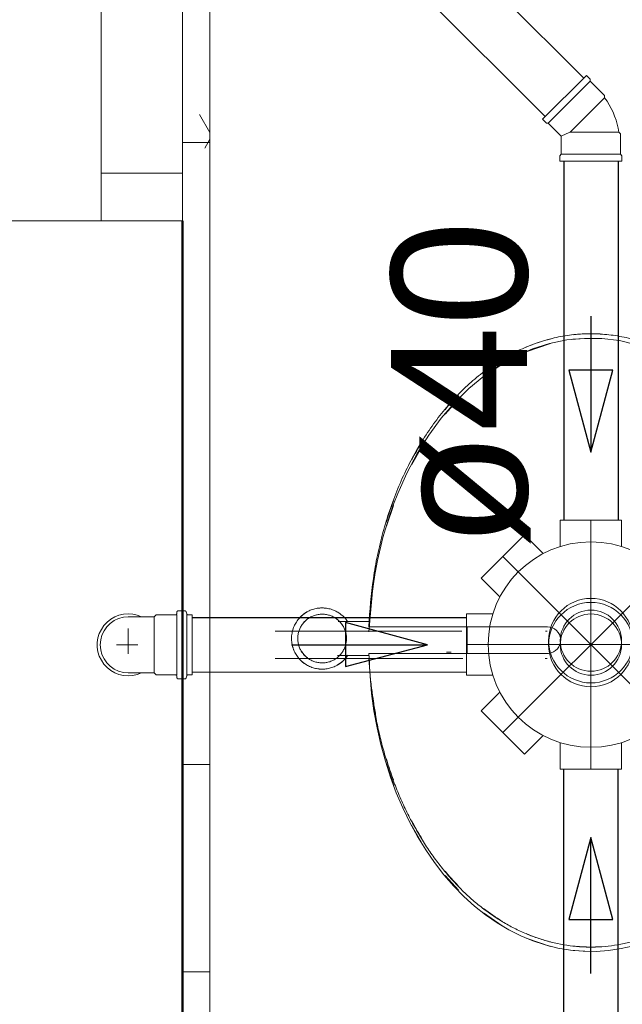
# Model space of a CAD drawing. Header units: millimetres. Extents: x 567 to 934, y -1 to 364.
# Tile 121 of 256: x 617.68 to 618.565, y 104.932 to 106.38. Entities that reach past the tile are written whole.
import ezdxf

# ---------------------------------------------------------------- set-up
doc = ezdxf.new("R2010")
doc.units = ezdxf.units.MM
doc.header["$MEASUREMENT"] = 0
doc.linetypes.add('DASHDOT', pattern=[2.54, 1.27, -0.635, 0, -0.635])
doc.linetypes.add('NULL', pattern=[0])
for name, color, linetype, lineweight in [('A-GENM', 7, 'Continuous', 13), ('A-GLAZ', 7, 'Continuous', 13), ('A-GLAZ-SILL', 7, 'Continuous', 13), ('A-WALL', 7, 'Continuous', 25), ('Metais - Celite', 7, 'Continuous', 13), ('Peças hidrossanitárias', 7, 'Continuous', 13), ('Simbolos', 14, 'Continuous', 20), ('Simbolos_int', 14, 'Continuous', 15), ('TQ-Condutos', 14, 'Continuous', 25), ('TQ-Sentido conduto', 14, 'Continuous', 30), ('TQ-Textos conduto', 7, 'Continuous', 9)]:
    doc.layers.add(name, color=color, linetype=linetype, lineweight=lineweight)
doc.layers.add('ARQ FINA', color=8, linetype='Continuous')
doc.styles.add('Arial', font='arial.ttf')

msp = doc.modelspace()

# ---------------------------------------------------------------- linework, layer by layer
at = {"layer": 'A-GENM', "color": 8}
msp.add_line((617.9591, 103.2972), (617.9591, 107.6372), dxfattribs=at)
at = {"layer": 'A-GENM', "color": 8, "linetype": 'Continuous'}
for p, q in [((617.9591, 106.2138), (617.9438, 106.2402)), ((617.9191, 106.1992), (617.9591, 106.1992)), ((617.9591, 106.2041), (617.9515, 106.1909)), ((617.9191, 105.2848), (617.9591, 105.2848)), ((617.9191, 104.98), (617.9591, 104.98))]:
    msp.add_line(p, q, dxfattribs=at)
at = {"layer": 'A-GENM', "color": 8}
for points in [[(618.493, 105.9166), (618.5017, 105.9176), (618.5104, 105.9181), (618.5191, 105.9181)], [(618.5191, 105.9181), (618.5236, 105.9181), (618.5282, 105.9179), (618.5327, 105.9177)], [(618.4241, 105.8983), (618.4359, 105.9033), (618.4478, 105.9074), (618.4599, 105.9105)], [(618.3613, 105.8613), (618.3703, 105.8682), (618.3795, 105.8745), (618.3889, 105.8802)], [(618.3047, 105.8062), (618.311, 105.8139), (618.3176, 105.8212), (618.3243, 105.8282)], [(618.2556, 105.7321), (618.2602, 105.7409), (618.265, 105.7494), (618.2701, 105.7576)], [(618.2699, 105.177), (618.265, 105.1851), (618.2602, 105.1935), (618.2557, 105.202)], [(618.3241, 105.1064), (618.3174, 105.1133), (618.311, 105.1205), (618.3047, 105.128)], [(618.3886, 105.0543), (618.3793, 105.0599), (618.3702, 105.0662), (618.3612, 105.0731)], [(618.4596, 105.0239), (618.4475, 105.027), (618.4356, 105.0311), (618.4238, 105.0361)], [(618.5191, 105.0163), (618.5103, 105.0163), (618.5014, 105.0168), (618.4926, 105.0178)], [(618.5324, 105.0166), (618.528, 105.0164), (618.5235, 105.0163), (618.5191, 105.0163)]]:
    msp.add_open_spline(points, degree=3, dxfattribs=at)
for points, knots in [([(618.2182, 105.6407), (618.2185, 105.6415), (618.2218, 105.6523), (618.2254, 105.6629), (618.229, 105.6725)], [-1.18384059, -1.18384059, -1.18384059, -1.18384059, -1.17809725, -1.10750882, -1.10750882, -1.10750882, -1.10750882]), ([(618.1971, 105.5389), (618.1978, 105.5449), (618.1995, 105.5577), (618.2016, 105.5703), (618.2028, 105.5768)], [-1.41452076, -1.41452076, -1.41452076, -1.41452076, -1.37444679, -1.33032785, -1.33032785, -1.33032785, -1.33032785]), ([(618.2027, 105.3579), (618.2016, 105.3643), (618.1995, 105.3768), (618.1978, 105.3894), (618.1971, 105.3954)], [-1.81045496, -1.81045496, -1.81045496, -1.81045496, -1.76714587, -1.72714403, -1.72714403, -1.72714403, -1.72714403]), ([(618.2288, 105.2622), (618.2253, 105.2717), (618.2218, 105.2821), (618.2185, 105.2927), (618.2183, 105.2935)], [-2.03328374, -2.03328374, -2.03328374, -2.03328374, -1.96349541, -1.95808616, -1.95808616, -1.95808616, -1.95808616])]:
    msp.add_open_spline(points, degree=3, knots=knots, dxfattribs=at)
at = {"layer": 'A-GLAZ', "color": 8}
for p, q in [((617.7991, 106.0842), (617.7991, 110.2242)), ((617.7991, 106.1542), (617.9191, 106.1542)), ((617.9191, 106.1542), (617.9191, 106.0842)), ((617.6391, 106.0842), (617.7991, 106.0842)), ((617.9191, 106.0842), (617.7991, 106.0842))]:
    msp.add_line(p, q, dxfattribs=at)
at = {"layer": 'A-GLAZ-SILL', "color": 8}
msp.add_line((617.9191, 107.1092), (617.9191, 106.1542), dxfattribs=at)
at = {"layer": 'A-WALL', "color": 8, "lineweight": 50}
msp.add_line((617.9191, 103.2942), (617.9191, 106.0842), dxfattribs=at)
at = {"layer": 'ARQ FINA', "lineweight": 5}
for points in [[(618.5863, 105.9019), (618.5609, 105.9079), (618.5353, 105.911), (618.5095, 105.9113), (618.4838, 105.9089), (618.4584, 105.9037), (618.4333, 105.8957), (618.4087, 105.885), (618.3849, 105.8717), (618.3618, 105.8558), (618.3397, 105.8374), (618.3189, 105.8168), (618.2991, 105.7938), (618.2808, 105.7688), (618.264, 105.742), (618.2487, 105.7133), (618.2351, 105.6831), (618.229, 105.6675), (618.2234, 105.6516), (618.2133, 105.6187), (618.2053, 105.5849), (618.1992, 105.5507), (618.1929, 105.4799)], [(618.4238, 105.8917), (618.4596, 105.9039)], [(618.4926, 105.9101), (618.5191, 105.9116)], [(618.5191, 105.9116), (618.5324, 105.9112)], [(618.3612, 105.8547), (618.3886, 105.8735)], [(618.3047, 105.7998), (618.3241, 105.8214)], [(618.2557, 105.7258), (618.2699, 105.7508)], [(618.2183, 105.6343), (618.219, 105.6366), (618.2288, 105.6656)], [(618.1971, 105.5324), (618.1995, 105.5505), (618.2027, 105.57)], [(618.3294, 105.4807), (618.3276, 105.4807), (618.32, 105.4807), (618.3124, 105.4807), (618.3047, 105.4807), (618.2969, 105.4807), (618.2891, 105.4807), (618.2812, 105.4807), (618.2732, 105.4807), (618.2652, 105.4807), (618.2572, 105.4807), (618.2492, 105.4807), (618.2413, 105.4807), (618.2333, 105.4807), (618.2254, 105.4807), (618.2175, 105.4807), (618.2096, 105.4807), (618.2019, 105.4807), (618.1942, 105.4807), (618.1867, 105.4807), (618.1792, 105.4807), (618.1719, 105.4807), (618.1647, 105.4807), (618.1576, 105.4807), (618.1507, 105.4807), (618.1439, 105.4807), (618.1374, 105.4807), (618.131, 105.4807), (618.1248, 105.4807), (618.1189, 105.4807), (618.1131, 105.4807), (618.1076, 105.4807), (618.1023, 105.4807), (618.0973, 105.4807), (618.0925, 105.4807), (618.088, 105.4807), (618.0837, 105.4807), (618.0797, 105.4807), (618.076, 105.4807), (618.0726, 105.4807), (618.0695, 105.4807), (618.0666, 105.4807), (618.0641, 105.4807), (618.0619, 105.4807), (618.06, 105.4807), (618.0584, 105.4807), (618.0571, 105.4807), (618.0561, 105.4807), (618.0555, 105.4807), (618.0551, 105.4807), (618.0551, 105.4807)], [(618.4549, 105.4807), (618.4544, 105.4807), (618.4537, 105.4807), (618.4525, 105.4807)], [(618.0551, 105.4407), (618.0552, 105.4407), (618.0557, 105.4407), (618.0565, 105.4407), (618.0576, 105.4407), (618.0591, 105.4407), (618.0608, 105.4407), (618.0629, 105.4407), (618.0652, 105.4407), (618.0679, 105.4407), (618.0709, 105.4407), (618.0741, 105.4407), (618.0777, 105.4407), (618.0815, 105.4407), (618.0856, 105.4407), (618.09, 105.4407), (618.0947, 105.4407), (618.0996, 105.4407), (618.1047, 105.4407), (618.1101, 105.4407), (618.1157, 105.4407), (618.1216, 105.4407), (618.1277, 105.4407), (618.1339, 105.4407), (618.1404, 105.4407), (618.147, 105.4407), (618.1538, 105.4407), (618.1608, 105.4407), (618.168, 105.4407), (618.1752, 105.4407), (618.1826, 105.4407), (618.1901, 105.4407), (618.1977, 105.4407), (618.2055, 105.4407), (618.2132, 105.4407), (618.2211, 105.4407), (618.229, 105.4407), (618.237, 105.4407), (618.2449, 105.4407), (618.2529, 105.4407), (618.2609, 105.4407), (618.2689, 105.4407), (618.2769, 105.4407), (618.2848, 105.4407), (618.2927, 105.4407), (618.3005, 105.4407), (618.3083, 105.4407), (618.3159, 105.4407), (618.3235, 105.4407), (618.331, 105.4407)], [(618.1929, 105.4407), (618.1968, 105.3889), (618.2003, 105.3636), (618.2048, 105.3387), (618.2104, 105.3141), (618.217, 105.2898), (618.2246, 105.2661), (618.2331, 105.2432), (618.2426, 105.2209), (618.253, 105.1994), (618.2644, 105.1787), (618.2764, 105.159), (618.2893, 105.1404), (618.3031, 105.1226), (618.3175, 105.106), (618.3325, 105.0907), (618.3481, 105.0766), (618.3644, 105.0636), (618.3812, 105.052), (618.3983, 105.0417), (618.4159, 105.0329), (618.4338, 105.0254), (618.4521, 105.0194), (618.4705, 105.0148), (618.489, 105.0117), (618.5078, 105.0101), (618.5266, 105.0099), (618.5452, 105.0112), (618.5638, 105.014), (618.5823, 105.0183)], [(618.4518, 105.4407), (618.4531, 105.4407), (618.4541, 105.4407), (618.4547, 105.4407), (618.455, 105.4407)], [(618.2028, 105.351), (618.1995, 105.3708), (618.1971, 105.389)], [(618.229, 105.2554), (618.219, 105.2847), (618.2182, 105.2871)], [(618.2701, 105.1702), (618.2556, 105.1957)], [(618.3243, 105.0997), (618.3047, 105.1216)], [(618.3889, 105.0476), (618.3613, 105.0665)], [(618.4599, 105.0173), (618.4241, 105.0295)], [(618.5191, 105.0098), (618.493, 105.0112)], [(618.5327, 105.0101), (618.5191, 105.0098)]]:
    msp.add_lwpolyline(points, dxfattribs=at)
for radius in [0.0621, 0.045]:
    msp.add_circle((618.5191, 105.461), radius, dxfattribs=at)
at = {"layer": 'Metais - Celite', "color": 8}
for p, q in [((618.1049, 105.5106), (618.1033, 105.5098)), ((618.1066, 105.5114), (618.1049, 105.5106)), ((618.1082, 105.5121), (618.1066, 105.5114)), ((618.1099, 105.5127), (618.1082, 105.5121)), ((618.1117, 105.5132), (618.1099, 105.5127)), ((618.1134, 105.5136), (618.1117, 105.5132)), ((618.1152, 105.514), (618.1134, 105.5136)), ((618.1169, 105.5144), (618.1152, 105.514)), ((618.1187, 105.5146), (618.1169, 105.5144)), ((618.1205, 105.5148), (618.1187, 105.5146)), ((618.1223, 105.5149), (618.1205, 105.5148)), ((618.1241, 105.5149), (618.1223, 105.5149)), ((618.1251, 105.5149), (618.1241, 105.5149)), ((618.1269, 105.5148), (618.1251, 105.5149)), ((618.1287, 105.5147), (618.1269, 105.5148)), ((618.1305, 105.5145), (618.1287, 105.5147)), ((618.1322, 105.5142), (618.1305, 105.5145)), ((618.134, 105.5138), (618.1322, 105.5142)), ((618.1357, 105.5134), (618.134, 105.5138)), ((618.1375, 105.5129), (618.1357, 105.5134)), ((618.1392, 105.5123), (618.1375, 105.5129)), ((618.1409, 105.5117), (618.1392, 105.5123)), ((618.1425, 105.511), (618.1409, 105.5117)), ((618.1441, 105.5102), (618.1425, 105.511)), ((618.0883, 105.4972), (618.0872, 105.4957)), ((618.0894, 105.4986), (618.0883, 105.4972)), ((618.0906, 105.5), (618.0894, 105.4986)), ((618.0918, 105.5013), (618.0906, 105.5)), ((618.0931, 105.5026), (618.0918, 105.5013)), ((618.0944, 105.5038), (618.0931, 105.5026)), ((618.0958, 105.5049), (618.0944, 105.5038)), ((618.0972, 105.506), (618.0958, 105.5049)), ((618.0987, 105.5071), (618.0972, 105.506)), ((618.0994, 105.4959), (618.0984, 105.4949)), ((618.1002, 105.5081), (618.0987, 105.5071)), ((618.1005, 105.4969), (618.0994, 105.4959)), ((618.1017, 105.509), (618.1002, 105.5081)), ((618.1016, 105.4978), (618.1005, 105.4969)), ((618.1027, 105.4987), (618.1016, 105.4978)), ((618.1033, 105.5098), (618.1017, 105.509)), ((618.1039, 105.4995), (618.1027, 105.4987)), ((618.1051, 105.5003), (618.1039, 105.4995)), ((618.1063, 105.501), (618.1051, 105.5003)), ((618.1076, 105.5017), (618.1063, 105.501)), ((618.1088, 105.5023), (618.1076, 105.5017)), ((618.1102, 105.5029), (618.1088, 105.5023)), ((618.1115, 105.5035), (618.1102, 105.5029)), ((618.1128, 105.5039), (618.1115, 105.5035)), ((618.1142, 105.5044), (618.1128, 105.5039)), ((618.1156, 105.5047), (618.1142, 105.5044)), ((618.117, 105.505), (618.1156, 105.5047)), ((618.1184, 105.5053), (618.117, 105.505)), ((618.1198, 105.5055), (618.1184, 105.5053)), ((618.1212, 105.5056), (618.1198, 105.5055)), ((618.1227, 105.5057), (618.1212, 105.5056)), ((618.1241, 105.5058), (618.1227, 105.5057)), ((618.1249, 105.5057), (618.1241, 105.5058)), ((618.1263, 105.5057), (618.1249, 105.5057)), ((618.1277, 105.5056), (618.1263, 105.5057)), ((618.1292, 105.5054), (618.1277, 105.5056)), ((618.1306, 105.5052), (618.1292, 105.5054)), ((618.132, 105.5049), (618.1306, 105.5052)), ((618.1334, 105.5045), (618.132, 105.5049)), ((618.1347, 105.5041), (618.1334, 105.5045)), ((618.1361, 105.5037), (618.1347, 105.5041)), ((618.1374, 105.5032), (618.1361, 105.5037)), ((618.1388, 105.5026), (618.1374, 105.5032)), ((618.1401, 105.502), (618.1388, 105.5026)), ((618.1413, 105.5013), (618.1401, 105.502)), ((618.1426, 105.5006), (618.1413, 105.5013)), ((618.1438, 105.4999), (618.1426, 105.5006)), ((618.145, 105.4991), (618.1438, 105.4999)), ((618.1457, 105.5094), (618.1441, 105.5102)), ((618.1461, 105.4982), (618.145, 105.4991)), ((618.1473, 105.5085), (618.1457, 105.5094)), ((618.1472, 105.4973), (618.1461, 105.4982)), ((618.1483, 105.4963), (618.1472, 105.4973)), ((618.1488, 105.5075), (618.1473, 105.5085)), ((618.1493, 105.4954), (618.1483, 105.4963)), ((618.1503, 105.5065), (618.1488, 105.5075)), ((618.1517, 105.5054), (618.1503, 105.5065)), ((618.1531, 105.5043), (618.1517, 105.5054)), ((618.1545, 105.5031), (618.1531, 105.5043)), ((618.1558, 105.5019), (618.1545, 105.5031)), ((618.1571, 105.5006), (618.1558, 105.5019)), ((618.1583, 105.4992), (618.1571, 105.5006)), ((618.1594, 105.4979), (618.1583, 105.4992)), ((618.1605, 105.4964), (618.1594, 105.4979)), ((618.1615, 105.4949), (618.1605, 105.4964)), ((618.081, 105.4828), (618.0805, 105.4811)), ((618.0815, 105.4846), (618.081, 105.4828)), ((618.0822, 105.4862), (618.0815, 105.4846)), ((618.0828, 105.4879), (618.0822, 105.4862)), ((618.0836, 105.4895), (618.0828, 105.4879)), ((618.0844, 105.4911), (618.0836, 105.4895)), ((618.0853, 105.4927), (618.0844, 105.4911)), ((618.0862, 105.4942), (618.0853, 105.4927)), ((618.0872, 105.4957), (618.0862, 105.4942)), ((618.0902, 105.4816), (618.0898, 105.4802)), ((618.0907, 105.4829), (618.0902, 105.4816)), ((618.0913, 105.4842), (618.0907, 105.4829)), ((618.0919, 105.4855), (618.0913, 105.4842)), ((618.0925, 105.4868), (618.0919, 105.4855)), ((618.0932, 105.4881), (618.0925, 105.4868)), ((618.094, 105.4893), (618.0932, 105.4881)), ((618.0948, 105.4905), (618.094, 105.4893)), ((618.0956, 105.4916), (618.0948, 105.4905)), ((618.0965, 105.4928), (618.0956, 105.4916)), ((618.0974, 105.4938), (618.0965, 105.4928)), ((618.0984, 105.4949), (618.0974, 105.4938)), ((618.1939, 105.4949), (618.1475, 105.4949)), ((618.1503, 105.4943), (618.1493, 105.4954)), ((618.1513, 105.4933), (618.1503, 105.4943)), ((618.1522, 105.4922), (618.1513, 105.4933)), ((618.1531, 105.491), (618.1522, 105.4922)), ((618.1539, 105.4898), (618.1531, 105.491)), ((618.1547, 105.4886), (618.1539, 105.4898)), ((618.1554, 105.4874), (618.1547, 105.4886)), ((618.1561, 105.4861), (618.1554, 105.4874)), ((618.1567, 105.4848), (618.1561, 105.4861)), ((618.1572, 105.4835), (618.1567, 105.4848)), ((618.1578, 105.4822), (618.1572, 105.4835)), ((618.1582, 105.4808), (618.1578, 105.4822)), ((618.3374, 105.4699), (618.3374, 105.4873)), ((618.0792, 105.4722), (618.0791, 105.4704)), ((618.0791, 105.4704), (618.0791, 105.4686)), ((618.0791, 105.4686), (618.0792, 105.4668)), ((618.0793, 105.474), (618.0792, 105.4722)), ((618.0795, 105.4758), (618.0793, 105.474)), ((618.0798, 105.4776), (618.0795, 105.4758)), ((618.0801, 105.4794), (618.0798, 105.4776)), ((618.0805, 105.4811), (618.0801, 105.4794)), ((618.0884, 105.4732), (618.0883, 105.4718)), ((618.0883, 105.4718), (618.0883, 105.4703)), ((618.0883, 105.4703), (618.0883, 105.4689)), ((618.0883, 105.4689), (618.0884, 105.4675)), ((618.0886, 105.4746), (618.0884, 105.4732)), ((618.0884, 105.4675), (618.0885, 105.466)), ((618.0888, 105.476), (618.0886, 105.4746)), ((618.0891, 105.4774), (618.0888, 105.476)), ((618.0894, 105.4788), (618.0891, 105.4774)), ((618.0898, 105.4802), (618.0894, 105.4788)), ((618.1586, 105.4795), (618.1582, 105.4808)), ((618.159, 105.4781), (618.1586, 105.4795)), ((618.1593, 105.4767), (618.159, 105.4781)), ((618.1595, 105.4753), (618.1593, 105.4767)), ((618.1597, 105.4738), (618.1595, 105.4753)), ((618.1598, 105.4724), (618.1597, 105.4738)), ((618.1599, 105.471), (618.1598, 105.4724)), ((618.1598, 105.4667), (618.1599, 105.4681)), ((618.1599, 105.4695), (618.1599, 105.471)), ((618.1599, 105.4681), (618.1599, 105.4695)), ((618.3374, 105.4482), (618.3374, 105.4699)), ((618.0792, 105.4668), (618.0794, 105.465)), ((618.0794, 105.465), (618.0796, 105.4632)), ((618.0796, 105.4632), (618.0799, 105.4615)), ((618.0799, 105.4615), (618.0803, 105.4597)), ((618.0803, 105.4597), (618.0807, 105.458)), ((618.0807, 105.458), (618.0812, 105.4562)), ((618.0812, 105.4562), (618.0818, 105.4545)), ((618.0818, 105.4545), (618.0825, 105.4529)), ((618.0825, 105.4529), (618.0832, 105.4512)), ((618.0885, 105.466), (618.0887, 105.4646)), ((618.0887, 105.4646), (618.0889, 105.4632)), ((618.0889, 105.4632), (618.0892, 105.4618)), ((618.0892, 105.4618), (618.0896, 105.4604)), ((618.0896, 105.4604), (618.09, 105.459)), ((618.09, 105.459), (618.0904, 105.4577)), ((618.0904, 105.4577), (618.091, 105.4563)), ((618.091, 105.4563), (618.0915, 105.455)), ((618.0915, 105.455), (618.0922, 105.4537)), ((618.0922, 105.4537), (618.0928, 105.4525)), ((618.0928, 105.4525), (618.0935, 105.4512)), ((618.155, 105.4518), (618.1557, 105.4531)), ((618.1557, 105.4531), (618.1563, 105.4543)), ((618.1563, 105.4543), (618.1569, 105.4556)), ((618.1569, 105.4556), (618.1575, 105.457)), ((618.1575, 105.457), (618.158, 105.4583)), ((618.158, 105.4583), (618.1584, 105.4597)), ((618.1584, 105.4597), (618.1588, 105.461)), ((618.1588, 105.461), (618.1591, 105.4624)), ((618.1591, 105.4624), (618.1594, 105.4638)), ((618.1594, 105.4638), (618.1596, 105.4653)), ((618.1596, 105.4653), (618.1598, 105.4667)), ((618.0832, 105.4512), (618.084, 105.4496)), ((618.084, 105.4496), (618.0848, 105.448)), ((618.0848, 105.448), (618.0857, 105.4464)), ((618.0857, 105.4464), (618.0867, 105.4449)), ((618.0867, 105.4449), (618.0877, 105.4435)), ((618.0877, 105.4435), (618.0888, 105.442)), ((618.0888, 105.442), (618.09, 105.4406)), ((618.09, 105.4406), (618.0912, 105.4393)), ((618.0912, 105.4393), (618.0924, 105.438)), ((618.0924, 105.438), (618.0937, 105.4368)), ((618.0935, 105.4512), (618.0943, 105.45)), ((618.0943, 105.45), (618.0951, 105.4489)), ((618.0951, 105.4489), (618.096, 105.4477)), ((618.096, 105.4477), (618.0969, 105.4466)), ((618.0969, 105.4466), (618.0979, 105.4455)), ((618.0979, 105.4455), (618.0989, 105.4445)), ((618.0989, 105.4445), (618.0999, 105.4435)), ((618.0999, 105.4435), (618.101, 105.4426)), ((618.101, 105.4426), (618.1021, 105.4417)), ((618.1021, 105.4417), (618.1032, 105.4408)), ((618.1032, 105.4408), (618.1044, 105.44)), ((618.1044, 105.44), (618.1056, 105.4392)), ((618.1056, 105.4392), (618.1069, 105.4385)), ((618.1069, 105.4385), (618.1081, 105.4379)), ((618.1394, 105.4375), (618.1406, 105.4382)), ((618.1406, 105.4382), (618.1419, 105.4388)), ((618.1419, 105.4388), (618.1431, 105.4396)), ((618.1431, 105.4396), (618.1443, 105.4404)), ((618.1443, 105.4404), (618.1455, 105.4412)), ((618.1455, 105.4412), (618.1466, 105.4421)), ((618.1466, 105.4421), (618.1477, 105.443)), ((618.1469, 105.4449), (618.1933, 105.4449)), ((618.1477, 105.443), (618.1488, 105.444)), ((618.1488, 105.444), (618.1498, 105.445)), ((618.1498, 105.445), (618.1508, 105.446)), ((618.1508, 105.446), (618.1517, 105.4471)), ((618.1517, 105.4471), (618.1526, 105.4482)), ((618.1526, 105.4482), (618.1534, 105.4494)), ((618.1534, 105.4494), (618.1542, 105.4506)), ((618.1542, 105.4506), (618.155, 105.4518)), ((618.1551, 105.4373), (618.1564, 105.4386)), ((618.1564, 105.4386), (618.1576, 105.4399)), ((618.1576, 105.4399), (618.1588, 105.4413)), ((618.1588, 105.4413), (618.1599, 105.4427)), ((618.1599, 105.4427), (618.161, 105.4441)), ((618.161, 105.4441), (618.162, 105.4456)), ((618.307, 105.4499), (618.3135, 105.4499)), ((618.0937, 105.4368), (618.0951, 105.4356)), ((618.0951, 105.4356), (618.0965, 105.4344)), ((618.0965, 105.4344), (618.0979, 105.4334)), ((618.0979, 105.4334), (618.0994, 105.4323)), ((618.0994, 105.4323), (618.1009, 105.4314)), ((618.1009, 105.4314), (618.1025, 105.4305)), ((618.1025, 105.4305), (618.1041, 105.4296)), ((618.1041, 105.4296), (618.1057, 105.4289)), ((618.1057, 105.4289), (618.1073, 105.4282)), ((618.1073, 105.4282), (618.109, 105.4275)), ((618.1081, 105.4379), (618.1094, 105.4373)), ((618.109, 105.4275), (618.1107, 105.427)), ((618.1094, 105.4373), (618.1108, 105.4367)), ((618.1107, 105.427), (618.1125, 105.4265)), ((618.1108, 105.4367), (618.1121, 105.4362)), ((618.1121, 105.4362), (618.1135, 105.4357)), ((618.1125, 105.4265), (618.1142, 105.426)), ((618.1135, 105.4357), (618.1148, 105.4353)), ((618.1142, 105.426), (618.116, 105.4257)), ((618.1148, 105.4353), (618.1162, 105.435)), ((618.116, 105.4257), (618.1178, 105.4254)), ((618.1162, 105.435), (618.1176, 105.4347)), ((618.1176, 105.4347), (618.119, 105.4345)), ((618.1178, 105.4254), (618.1195, 105.4252)), ((618.119, 105.4345), (618.1205, 105.4343)), ((618.1195, 105.4252), (618.1213, 105.425)), ((618.1205, 105.4343), (618.1219, 105.4342)), ((618.1213, 105.425), (618.1231, 105.4249)), ((618.1219, 105.4342), (618.1233, 105.4341)), ((618.1231, 105.4249), (618.1241, 105.4249)), ((618.1233, 105.4341), (618.1241, 105.4341)), ((618.1241, 105.4341), (618.1255, 105.4341)), ((618.1241, 105.4249), (618.1259, 105.425)), ((618.1255, 105.4341), (618.127, 105.4342)), ((618.1259, 105.425), (618.1277, 105.4251)), ((618.127, 105.4342), (618.1284, 105.4344)), ((618.1277, 105.4251), (618.1295, 105.4253)), ((618.1284, 105.4344), (618.1298, 105.4346)), ((618.1295, 105.4253), (618.1313, 105.4255)), ((618.1298, 105.4346), (618.1312, 105.4348)), ((618.1312, 105.4348), (618.1326, 105.4351)), ((618.1313, 105.4255), (618.133, 105.4258)), ((618.1326, 105.4351), (618.134, 105.4355)), ((618.133, 105.4258), (618.1348, 105.4262)), ((618.134, 105.4355), (618.1354, 105.4359)), ((618.1348, 105.4262), (618.1365, 105.4267)), ((618.1354, 105.4359), (618.1367, 105.4364)), ((618.1365, 105.4267), (618.1383, 105.4272)), ((618.1367, 105.4364), (618.1381, 105.4369)), ((618.1381, 105.4369), (618.1394, 105.4375)), ((618.1383, 105.4272), (618.14, 105.4278)), ((618.14, 105.4278), (618.1416, 105.4285)), ((618.1416, 105.4285), (618.1433, 105.4292)), ((618.1433, 105.4292), (618.1449, 105.43)), ((618.1449, 105.43), (618.1465, 105.4309)), ((618.1465, 105.4309), (618.148, 105.4318)), ((618.148, 105.4318), (618.1495, 105.4328)), ((618.1495, 105.4328), (618.151, 105.4338)), ((618.151, 105.4338), (618.1524, 105.4349)), ((618.1524, 105.4349), (618.1538, 105.4361)), ((618.1538, 105.4361), (618.1551, 105.4373))]:
    msp.add_line(p, q, dxfattribs=at)
for radius, start, end in [(0.045, 90, 95.9022), (0.045, 84.8509, 90), (0.045, 119.2995, 132.5564), (0.0358, 127.8668, 141.0457), (0.0358, 90, 97.1547), (0.0358, 84.9816, 90), (0.0358, 31.6477, 53.0061), (0.045, 48.8463, 58.501), (0.045, 158.6786, 168.7162), (0.0358, 179.3463, 180), (0.0358, 0, 0.6537), (0.045, 191.3416, 204.6369), (0.0358, 211.6477, 233.0061), (0.0358, 307.8668, 321.0457), (0.045, 228.8463, 238.501), (0.045, 262.773, 270), (0.0358, 264.9816, 270), (0.0358, 270, 276.7235), (0.045, 270, 275.1491), (0.045, 299.2995, 312.5564)]:
    msp.add_arc((618.1241, 105.4699), radius, start, end, dxfattribs=at)
at = {"layer": 'Peças hidrossanitárias', "color": 8}
for p, q in [((618.4551, 105.4872), (618.1929, 105.4872)), ((618.1929, 105.448), (618.4569, 105.448))]:
    msp.add_line(p, q, dxfattribs=at)
for radius in [0.0621, 0.045]:
    msp.add_circle((618.5191, 105.4668), radius, dxfattribs=at)
msp.add_arc((618.4551, 105.4675), 0.0196, 275.4174, 90, dxfattribs=at)
msp.add_open_spline([(618.1929, 105.4872), (618.1938, 105.5113), (618.197, 105.5467), (618.2051, 105.5923), (618.2132, 105.626), (618.2216, 105.6535), (618.2292, 105.6748), (618.2373, 105.6955), (618.2487, 105.7207), (618.2641, 105.7495), (618.2809, 105.7762), (618.2993, 105.8012), (618.3192, 105.8242), (618.34, 105.8447), (618.3622, 105.8631), (618.3854, 105.879), (618.409, 105.8922), (618.4338, 105.9028), (618.459, 105.9108), (618.4843, 105.916), (618.5101, 105.9183), (618.536, 105.9179), (618.5614, 105.9147), (618.587, 105.9087), (618.612, 105.8999), (618.6362, 105.8886), (618.6601, 105.8744), (618.6829, 105.8578), (618.7045, 105.8389), (618.7253, 105.8174), (618.7446, 105.7939), (618.7624, 105.7685), (618.779, 105.7408), (618.7924, 105.7145), (618.8033, 105.6897), (618.8121, 105.6667), (618.8199, 105.643), (618.8267, 105.619), (618.8325, 105.5946), (618.8372, 105.5694), (618.841, 105.5439), (618.8437, 105.5184), (618.8452, 105.4928), (618.8457, 105.4668), (618.8452, 105.4408), (618.8436, 105.4151), (618.8409, 105.3896), (618.8371, 105.3642), (618.8323, 105.339), (618.8265, 105.3145), (618.8197, 105.2906), (618.8118, 105.2669), (618.803, 105.244), (618.7933, 105.222), (618.7827, 105.2008), (618.7712, 105.1802), (618.7588, 105.1606), (618.7457, 105.1422), (618.7319, 105.1249), (618.7173, 105.1086), (618.702, 105.0934), (618.6863, 105.0796), (618.67, 105.067), (618.653, 105.0557), (618.6356, 105.0457), (618.618, 105.0372), (618.6001, 105.0301), (618.5818, 105.0244), (618.5632, 105.0202), (618.5446, 105.0174), (618.526, 105.0161), (618.5072, 105.0163), (618.4884, 105.018), (618.4699, 105.0212), (618.4515, 105.0258), (618.4332, 105.0319), (618.4152, 105.0395), (618.3977, 105.0483), (618.3806, 105.0586), (618.3638, 105.0703), (618.3475, 105.0833), (618.3319, 105.0974), (618.317, 105.1128), (618.3025, 105.1295), (618.2888, 105.1473), (618.2759, 105.1659), (618.2639, 105.1856), (618.2526, 105.2064), (618.2421, 105.228), (618.2327, 105.2502), (618.2242, 105.2732), (618.2166, 105.297), (618.21, 105.3213), (618.2045, 105.3459), (618.2, 105.3708), (618.1954, 105.4046), (618.1935, 105.4304), (618.1929, 105.448)], degree=3, knots=[-1, -1, -1, -1, -0.974537, -0.961806, -0.949074, -0.936343, -0.929977, -0.923611, -0.91088, -0.898148, -0.885417, -0.872685, -0.859954, -0.847222, -0.834491, -0.821759, -0.809028, -0.796296, -0.783565, -0.770833, -0.758102, -0.74537, -0.732639, -0.719907, -0.707176, -0.694444, -0.681713, -0.668981, -0.65625, -0.643519, -0.630787, -0.618056, -0.605324, -0.592593, -0.583333, -0.574074, -0.564815, -0.555556, -0.546296, -0.537037, -0.527778, -0.518519, -0.509259, -0.5, -0.490741, -0.481481, -0.472222, -0.462963, -0.453704, -0.444444, -0.435185, -0.425926, -0.416667, -0.407407, -0.398148, -0.388889, -0.37963, -0.37037, -0.361111, -0.351852, -0.342593, -0.333333, -0.324074, -0.314815, -0.305556, -0.296296, -0.287037, -0.277778, -0.268519, -0.259259, -0.25, -0.240741, -0.231481, -0.222222, -0.212963, -0.203704, -0.194444, -0.185185, -0.175926, -0.166667, -0.157407, -0.148148, -0.138889, -0.12963, -0.12037, -0.111111, -0.101852, -0.092593, -0.083333, -0.074074, -0.064815, -0.055556, -0.046296, -0.037037, -0.027778, -0.018519, 0, 0, 0, 0], dxfattribs=at)
at = {"layer": 'Simbolos'}
for p, q in [((618.448, 106.2335), (618.5125, 106.298)), ((618.5125, 106.298), (618.5181, 106.2923)), ((618.5181, 106.2923), (618.5181, 106.2895)), ((618.5181, 106.2895), (618.5393, 106.2683)), ((618.5393, 106.2683), (618.5393, 106.2649)), ((618.448, 106.2335), (618.4536, 106.2279)), ((618.4536, 106.2279), (618.4565, 106.2279)), ((618.4565, 106.2279), (618.4755, 106.2088)), ((618.4755, 106.1819), (618.4755, 106.2088)), ((618.5627, 106.2119), (618.5603, 106.2143)), ((618.5627, 106.1819), (618.5627, 106.2119)), ((618.4735, 106.1799), (618.4755, 106.1819)), ((618.4735, 106.1719), (618.4735, 106.1799)), ((618.5647, 106.1799), (618.5627, 106.1819)), ((618.5647, 106.1719), (618.5647, 106.1799)), ((618.4735, 106.1719), (618.5647, 106.1719)), ((618.4741, 105.644), (618.4741, 105.6052)), ((618.4741, 105.644), (618.5641, 105.644)), ((618.5641, 105.644), (618.5641, 105.6052)), ((618.3579, 105.5586), (618.4215, 105.6222)), ((618.4215, 105.6222), (618.449, 105.5948)), ((618.3579, 105.5586), (618.3854, 105.5311)), ((617.9222, 105.5108), (617.9127, 105.5108)), ((617.8391, 105.5019), (617.8586, 105.5019)), ((617.8586, 105.5019), (617.8772, 105.5019)), ((617.8801, 105.5048), (617.8772, 105.5019)), ((617.9085, 105.5048), (617.8801, 105.5048)), ((617.9107, 105.5089), (617.9105, 105.5066)), ((617.9242, 105.5093), (617.925, 105.5062)), ((617.9331, 105.5048), (617.9269, 105.5048)), ((617.9331, 105.5048), (617.9331, 105.4166)), ((618.3361, 105.506), (618.375, 105.506)), ((618.3361, 105.416), (618.3361, 105.506)), ((617.8391, 105.4195), (617.8586, 105.4195)), ((617.8586, 105.4195), (617.8772, 105.4195)), ((617.8801, 105.4166), (617.8772, 105.4195)), ((617.9085, 105.4166), (617.8801, 105.4166)), ((617.9107, 105.4124), (617.9105, 105.4147)), ((617.9222, 105.4106), (617.9127, 105.4106)), ((617.9242, 105.412), (617.925, 105.4151)), ((617.9331, 105.4166), (617.9269, 105.4166)), ((618.3361, 105.416), (618.375, 105.416)), ((618.3579, 105.3634), (618.3854, 105.3909)), ((618.4215, 105.2998), (618.3579, 105.3634)), ((618.4215, 105.2998), (618.449, 105.3273)), ((618.4741, 105.278), (618.4741, 105.3169)), ((618.5641, 105.278), (618.5641, 105.3169)), ((618.5641, 105.278), (618.4741, 105.278))]:
    msp.add_line(p, q, dxfattribs=at)
for points in [[(618.5603, 106.2143), (618.5592, 106.2203), (618.5578, 106.2263), (618.556, 106.2322), (618.554, 106.238), (618.5516, 106.2437), (618.549, 106.2492), (618.546, 106.2546), (618.5428, 106.2598), (618.5393, 106.2649)], [(617.9127, 105.5108), (617.9123, 105.5107), (617.912, 105.5107), (617.9117, 105.5105), (617.9114, 105.5103), (617.9112, 105.5101), (617.911, 105.5099), (617.9108, 105.5096), (617.9107, 105.5093), (617.9107, 105.5089)], [(617.9242, 105.5093), (617.9241, 105.5096), (617.9239, 105.5098), (617.9238, 105.51), (617.9236, 105.5103), (617.9233, 105.5104), (617.9231, 105.5106), (617.9228, 105.5107), (617.9225, 105.5107), (617.9222, 105.5108)], [(617.8391, 105.5018), (617.832, 105.5012), (617.825, 105.4994), (617.8185, 105.4963), (617.8126, 105.4922), (617.8076, 105.4871), (617.8035, 105.4812), (617.8004, 105.4747), (617.7986, 105.4678), (617.7979, 105.4607), (617.7986, 105.4535), (617.8004, 105.4466), (617.8035, 105.4401), (617.8076, 105.4342), (617.8126, 105.4291), (617.8185, 105.425), (617.825, 105.422), (617.832, 105.4201), (617.8391, 105.4195)], [(617.9085, 105.5048), (617.9088, 105.5048), (617.9091, 105.5049), (617.9094, 105.505), (617.9097, 105.5052), (617.91, 105.5054), (617.9102, 105.5057), (617.9103, 105.506), (617.9104, 105.5063), (617.9105, 105.5066)], [(617.925, 105.5062), (617.9251, 105.506), (617.9252, 105.5057), (617.9254, 105.5055), (617.9256, 105.5053), (617.9258, 105.5051), (617.9261, 105.5049), (617.9263, 105.5048), (617.9266, 105.5048), (617.9269, 105.5048)], [(617.9105, 105.4147), (617.9104, 105.4151), (617.9103, 105.4154), (617.9102, 105.4157), (617.91, 105.4159), (617.9097, 105.4161), (617.9094, 105.4163), (617.9091, 105.4165), (617.9088, 105.4165), (617.9085, 105.4166)], [(617.9107, 105.4124), (617.9107, 105.4121), (617.9108, 105.4118), (617.911, 105.4115), (617.9112, 105.4112), (617.9114, 105.411), (617.9117, 105.4108), (617.912, 105.4107), (617.9123, 105.4106), (617.9127, 105.4106)], [(617.9222, 105.4106), (617.9225, 105.4106), (617.9228, 105.4106), (617.9231, 105.4107), (617.9233, 105.4109), (617.9236, 105.4111), (617.9238, 105.4113), (617.9239, 105.4115), (617.9241, 105.4118), (617.9242, 105.412)], [(617.9269, 105.4166), (617.9266, 105.4165), (617.9263, 105.4165), (617.9261, 105.4164), (617.9258, 105.4162), (617.9256, 105.4161), (617.9254, 105.4158), (617.9252, 105.4156), (617.9251, 105.4154), (617.925, 105.4151)]]:
    msp.add_lwpolyline(points, dxfattribs=at)
msp.add_circle((618.5191, 105.461), 0.151, dxfattribs=at)
at = {"layer": 'Simbolos_int'}
for p, q in [((618.5181, 106.2895), (618.4565, 106.2279)), ((618.4887, 106.2143), (618.5393, 106.2649)), ((618.4829, 106.2119), (618.4755, 106.2088)), ((618.4887, 106.2143), (618.4829, 106.2119)), ((618.5603, 106.2143), (618.4887, 106.2143)), ((618.4755, 106.1819), (618.5627, 106.1819)), ((617.8772, 105.4195), (617.8772, 105.5019)), ((617.9103, 105.4166), (617.9103, 105.5048)), ((617.9254, 105.4166), (617.9254, 105.5048)), ((617.8391, 105.4473), (617.8391, 105.4848)), ((617.853, 105.4607), (617.822, 105.4607))]:
    msp.add_line(p, q, dxfattribs=at)
at = {"layer": 'Simbolos_int', "linetype": 'DASHDOT'}
for p, q in [((618.3897, 105.3316), (618.7022, 105.6442)), ((618.5191, 105.644), (618.5191, 105.278)), ((618.3897, 105.5904), (618.6485, 105.3316)), ((618.3361, 105.461), (618.7021, 105.461))]:
    msp.add_line(p, q, dxfattribs=at)
at = {"layer": 'Simbolos_int'}
msp.add_lwpolyline([(617.8587, 105.5019), (617.8523, 105.5043), (617.8457, 105.5058), (617.8389, 105.5063), (617.8321, 105.5057), (617.8255, 105.5042), (617.8192, 105.5017), (617.8133, 105.4983), (617.808, 105.494), (617.8034, 105.489), (617.7996, 105.4834), (617.7966, 105.4773), (617.7946, 105.4708), (617.7936, 105.4641), (617.7936, 105.4573), (617.7946, 105.4505), (617.7966, 105.444), (617.7996, 105.4379), (617.8034, 105.4323), (617.808, 105.4273), (617.8133, 105.4231), (617.8192, 105.4196), (617.8255, 105.4171), (617.8321, 105.4156), (617.8389, 105.4151), (617.8457, 105.4155), (617.8523, 105.417), (617.8587, 105.4195)], dxfattribs=at)
at = {"layer": 'TQ-Condutos'}
for p, q in [((617.9331, 106.8694), (618.5085, 106.294)), ((617.866, 106.8234), (618.4519, 106.2375)), ((618.4791, 106.1719), (618.4791, 105.644)), ((618.5591, 106.1719), (618.5591, 105.644)), ((617.9331, 105.5007), (618.3361, 105.5009)), ((617.9331, 105.4207), (618.3361, 105.4209)), ((618.4791, 104.7489), (618.4791, 105.278)), ((618.5591, 104.7489), (618.5591, 105.278))]:
    msp.add_line(p, q, dxfattribs=at)
at = {"layer": 'TQ-Sentido conduto'}
for p, q in [((618.5515, 105.8647), (618.4868, 105.8647)), ((618.4868, 105.8647), (618.5191, 105.7439)), ((618.5191, 105.7439), (618.5515, 105.8647)), ((618.2791, 105.4609), (618.1584, 105.4933)), ((618.1584, 105.4933), (618.1584, 105.4286)), ((618.1584, 105.4286), (618.2791, 105.4609)), ((618.5191, 105.1774), (618.4868, 105.0567)), ((618.5515, 105.0567), (618.5191, 105.1774)), ((618.4868, 105.0567), (618.5515, 105.0567))]:
    msp.add_line(p, q, dxfattribs=at)
for points in [[(618.5191, 105.9439), (618.5191, 105.7439)], [(618.0791, 105.4608), (618.2791, 105.4609)], [(618.5191, 104.9774), (618.5191, 105.1774)]]:
    msp.add_lwpolyline(points, dxfattribs=at)

# ---------------------------------------------------------------- texts
at = {"layer": 'TQ-Textos conduto', "linetype": 'NULL', "insert": (618.4308, 105.8439), "char_height": 0.2, "width": 0.962805, "attachment_point": 8, "rotation": 90.0002, "line_spacing_factor": 0.6, "style": 'Arial'}
msp.add_mtext('ø40', dxfattribs=at)

doc.saveas('drawing.dxf')
